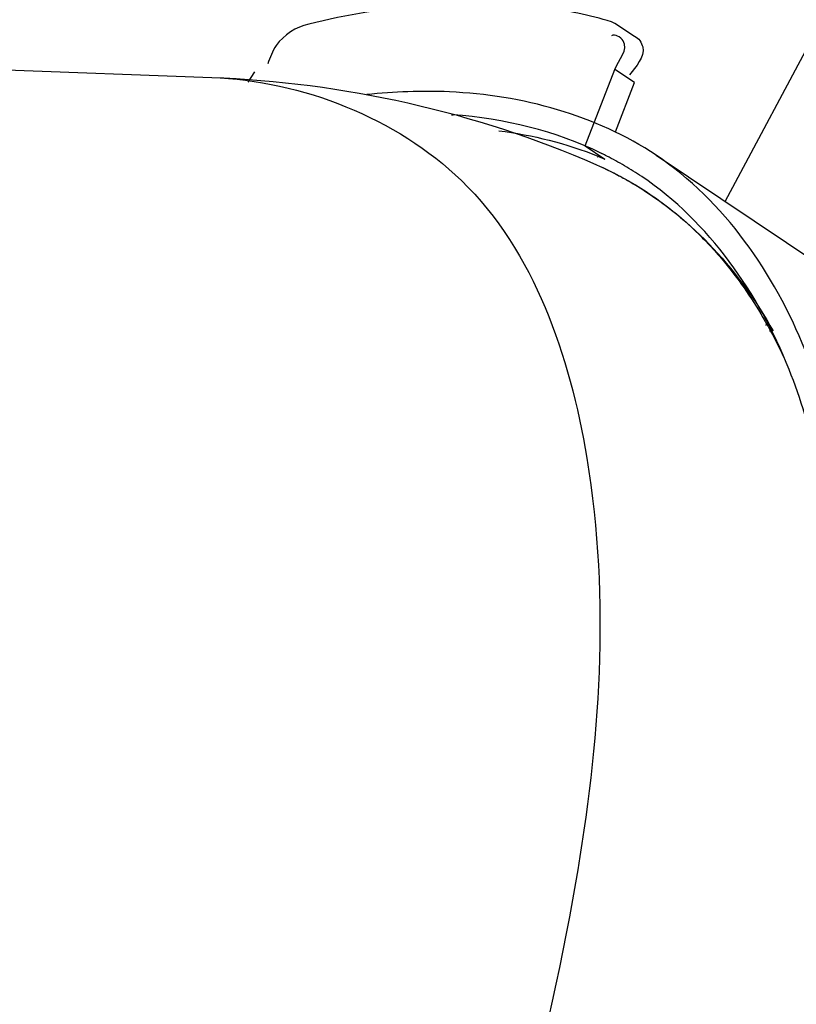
# Paper-space layout 'Sheet' of a CAD drawing. Header units: inches. Extents: x 0.2 to 10.8, y 0.2 to 8.3.
# Tile 132 of 256: x 5.545 to 5.666, y 2.255 to 2.408. Entities that reach past the tile are written whole.
import ezdxf

# ---------------------------------------------------------------- set-up
doc = ezdxf.new("R2010")
doc.units = ezdxf.units.IN
doc.header["$MEASUREMENT"] = 0
doc.layers.get('0').update_dxf_attribs({"lineweight": 5})

psp = doc.layouts.new('Sheet')

# ---------------------------------------------------------------- linework, layer by layer
at = {"color": 0, "linetype": 'ByBlock', "lineweight": -3}
for p, q in [((5.654979, 2.379628), (5.712634, 2.487756)), ((5.637816, 2.407285), (5.637316, 2.40752)), ((5.640883, 2.405231), (5.637816, 2.407286)), ((5.48374, 2.402307), (5.575228, 2.398892)), ((5.58188, 2.399739), (5.580817, 2.398176)), ((5.63324, 2.388262), (5.637825, 2.400142)), ((5.640892, 2.398087), (5.637825, 2.400142)), ((5.637935, 2.390424), (5.640892, 2.398087)), ((5.612451, 2.393097), (5.612707, 2.393078)), ((5.63324, 2.388262), (5.636307, 2.386207)), ((5.635151, 2.386554), (5.635219, 2.386534)), ((5.635217, 2.386661), (5.635282, 2.386635)), ((5.635819, 2.387038), (5.635757, 2.387073)), ((5.635838, 2.387066), (5.635773, 2.387098)), ((5.644249, 2.386818), (5.696386, 2.351882)), ((5.634805, 2.385409), (5.634858, 2.385386)), ((5.634806, 2.385408), (5.634859, 2.385384)), ((5.661401, 2.360448), (5.661227, 2.360448)), ((5.661617, 2.36086), (5.66145, 2.360875)), ((5.661847, 2.359546), (5.662286, 2.35955)), ((5.661907, 2.359653), (5.662316, 2.359603))]:
    psp.add_line(p, q, dxfattribs=at)
psp.add_arc((5.611812, 2.338257), 0.054402, 62.90812, 63.79218, dxfattribs=at)
for points, knots in [([(5.637316, 2.40752), (5.63389, 2.408544), (5.618372, 2.411777), (5.602168, 2.410006), (5.590293, 2.407181)], [0, 0, 0, 0, 0.2265621, 1, 1, 1, 1]), ([(5.590293, 2.407181), (5.588334, 2.406716), (5.58543, 2.404877), (5.584255, 2.40199), (5.58396, 2.400986)], [0, 0, 0, 0, 0.6582299, 1, 1, 1, 1]), ([(5.637825, 2.400142), (5.638379, 2.401577), (5.640772, 2.403893), (5.637858, 2.40571), (5.637298, 2.405351)], [0, 0, 0, 0, 0.6981222, 1, 1, 1, 1]), ([(5.640911, 2.405275), (5.641548, 2.404997), (5.643119, 2.402702), (5.641101, 2.400569), (5.640132, 2.399314)], [0, 0, 0, 0, 0.304851, 1, 1, 1, 1]), ([(5.575228, 2.398892), (5.589208, 2.398369), (5.620519, 2.38617), (5.638441, 2.33328), (5.633156, 2.267043), (5.618872, 2.218159), (5.608947, 2.191434)], [0, 0, 0, 0, 0.1743635, 0.3706756, 0.6446826, 1, 1, 1, 1]), ([(5.644249, 2.386818), (5.634951, 2.393049), (5.618996, 2.397324), (5.603573, 2.396656), (5.599318, 2.396224)], [0, 0, 0, 0, 0.7235383, 1, 1, 1, 1]), ([(5.635282, 2.386635), (5.635454, 2.386565), (5.635796, 2.386424), (5.636137, 2.38628), (5.636307, 2.386207)], [0, 0, 0, 0, 0.5004269, 1, 1, 1, 1]), ([(5.642022, 2.383495), (5.64115, 2.384079), (5.639369, 2.385198), (5.637525, 2.38621), (5.636588, 2.38669)], [0, 0, 0, 0, 0.4992624, 1, 1, 1, 1]), ([(5.671765, 2.342241), (5.670647, 2.347101), (5.665704, 2.364019), (5.6548, 2.379748), (5.644249, 2.386818)], [0, 0, 0, 0, 0.2819329, 1, 1, 1, 1]), ([(5.634872, 2.38538), (5.635185, 2.385242), (5.635808, 2.384961), (5.636425, 2.384669), (5.636732, 2.38452)], [0, 0, 0, 0, 0.5006309, 1, 1, 1, 1]), ([(5.635738, 2.38499), (5.636646, 2.384572), (5.638436, 2.383691), (5.640176, 2.382714), (5.64103, 2.382203)], [0, 0, 0, 0, 0.5010763, 1, 1, 1, 1]), ([(5.637593, 2.384092), (5.63819, 2.383789), (5.639372, 2.383162), (5.640529, 2.382491), (5.6411, 2.382145)], [0, 0, 0, 0, 0.5006699, 1, 1, 1, 1]), ([(5.669236, 2.339408), (5.66813, 2.344215), (5.663242, 2.360946), (5.652457, 2.376503), (5.642022, 2.383495)], [0, 0, 0, 0, 0.2819329, 1, 1, 1, 1]), ([(5.6411, 2.382145), (5.642873, 2.381072), (5.646308, 2.378708), (5.649443, 2.375958), (5.650931, 2.374496)], [0, 0, 0, 0, 0.4982547, 1, 1, 1, 1]), ([(5.650931, 2.374496), (5.651661, 2.373778), (5.65309, 2.372294), (5.654437, 2.370735), (5.655093, 2.369935)], [0, 0, 0, 0, 0.4972112, 1, 1, 1, 1]), ([(5.655093, 2.369935), (5.656219, 2.368561), (5.658378, 2.36567), (5.660285, 2.362608), (5.661189, 2.361021)], [0, 0, 0, 0, 0.493002, 1, 1, 1, 1]), ([(5.661189, 2.361021), (5.661799, 2.359952), (5.662975, 2.357755), (5.664041, 2.355502), (5.664553, 2.354351)], [0, 0, 0, 0, 0.4942962, 1, 1, 1, 1]), ([(5.65822, 2.155329), (5.661937, 2.164841), (5.674659, 2.199843), (5.684127, 2.236219), (5.687542, 2.263052)], [0, 0, 0, 0, 0.274061, 1, 1, 1, 1])]:
    psp.add_open_spline(points, degree=3, knots=knots, dxfattribs=at)
for points in [[(5.575228, 2.398892), (5.5956, 2.398132), (5.616211, 2.393581), (5.634875, 2.385379)], [(5.635773, 2.387098), (5.628642, 2.390596), (5.620629, 2.392503), (5.612707, 2.393078)], [(5.61982, 2.390617), (5.625076, 2.38994), (5.630305, 2.388648), (5.635217, 2.386661)], [(5.64103, 2.382203), (5.649944, 2.376873), (5.657379, 2.368626), (5.662411, 2.359541)]]:
    psp.add_open_spline(points, degree=3, dxfattribs=at)

doc.saveas('drawing.dxf')
